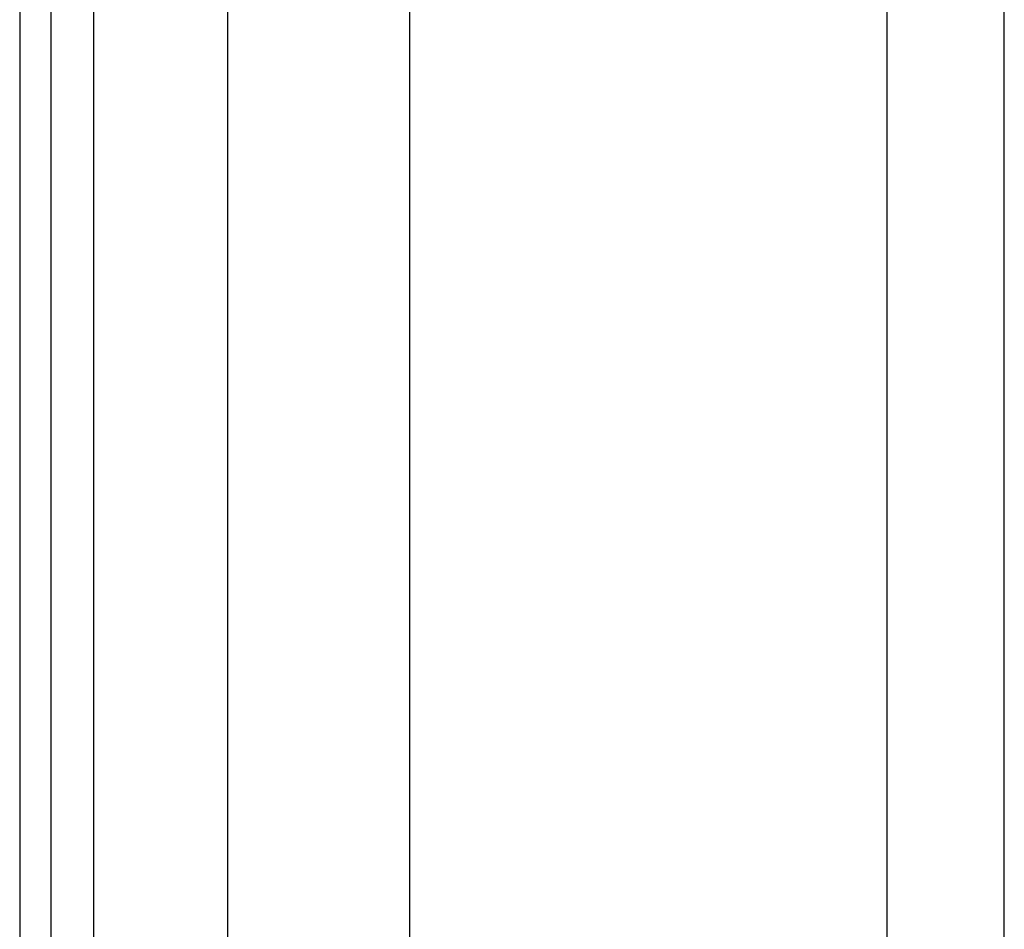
# Model space of a CAD drawing. Header units: inches. Extents: x 6 to 173, y 11 to 93.
# Tile 111 of 214: x 5.54 to 7.68, y 63.19 to 65.16. Entities that reach past the tile are written whole.
import ezdxf

# ---------------------------------------------------------------- set-up
doc = ezdxf.new("R2010")
doc.units = ezdxf.units.IN
doc.header["$MEASUREMENT"] = 0
doc.layers.add('Visible Edges(ANSI)', color=7, linetype='Continuous', lineweight=25)
doc.layers.add('Visible Tangent Edges(ANSI)', color=7, linetype='Continuous', lineweight=25)

msp = doc.modelspace()

# ---------------------------------------------------------------- linework, layer by layer
at = {"layer": 'Visible Edges(ANSI)'}
for p, q in [((5.5394, 70.6177), (5.5394, 29.1367)), ((5.6074, 29.1367), (5.6074, 70.6177)), ((7.6764, 62.9159), (7.6764, 67.8377)), ((7.4223, 63.0019), (7.4223, 66.2638)), ((5.9915, 50.2606), (5.9915, 66.1458)), ((6.3852, 66.1449), (6.3852, 50.2616))]:
    msp.add_line(p, q, dxfattribs=at)
at = {"layer": 'Visible Tangent Edges(ANSI)'}
msp.add_line((5.7004, 29.1367), (5.7004, 70.6177), dxfattribs=at)

doc.saveas('drawing.dxf')
